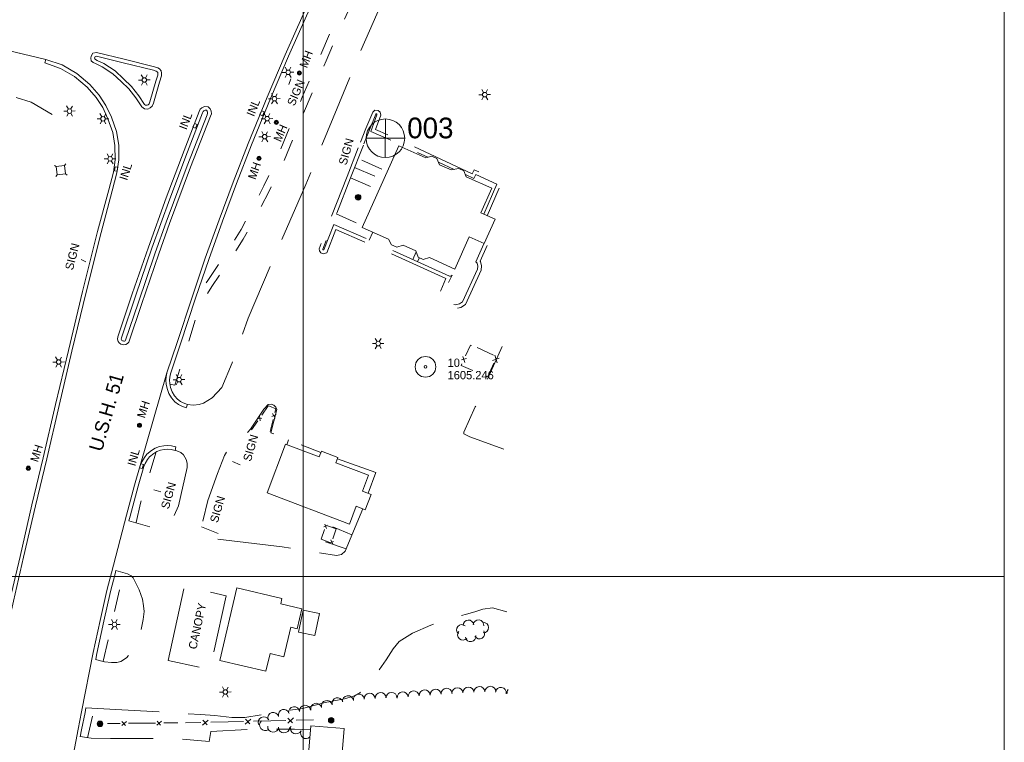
# Model space of a CAD drawing. Header units: feet. Extents: x 187981 to 190000, y 254469 to 257019.
# Tile 7 of 12: x 189298 to 190000, y 255382 to 255897. Entities that reach past the tile are written whole.
import ezdxf
from ezdxf.enums import TextEntityAlignment as Align

# ---------------------------------------------------------------- set-up
doc = ezdxf.new("R2010")
doc.units = ezdxf.units.FT
doc.header["$MEASUREMENT"] = 0
for name, pattern in [('DGN Style 3', [73.093715, 52.209797, -20.883919]), ('DGN Style 4', [83.587884, 41.767837, -20.883919, 0.05221, -20.883919]), ('DGN Style 5', [36.546858, 15.662939, -20.883919]), ('DGN Style 6', [99.303033, 0.05221, -20.883919, 36.546858, -20.883919, 0.05221, -20.883919])]:
    doc.linetypes.add(name, pattern=pattern)
for name, color, linetype, lineweight in [('E_BLD_Name', 221, 'Continuous', 0), ('E_DRN_Grate', 151, 'Continuous', 0), ('E_DWY', 73, 'DGN Style 3', 0), ('E_LAND_Vegetation', 21, 'Continuous', 0), ('E_MAP_GridLines', 251, 'Continuous', 0), ('E_MAP_Limits', 21, 'DGN Style 3', 0), ('E_MAP_PassPoints', 40, 'Continuous', 0), ('E_MISCPROP', 40, 'Continuous', 0), ('E_MISCPROP_HvyDash', 54, 'DGN Style 3', 13), ('E_MISCPROP_HvyLine', 54, 'Continuous', 13), ('E_MISCPROP_Railing', 40, 'Continuous', 0), ('E_PATH_Sidewalk', 73, 'DGN Style 5', 0), ('E_RDWY', 40, 'Continuous', 13), ('E_RDWY_Name', 221, 'Continuous', 0), ('E_UTL_AboveGroundPipe', 40, 'DGN Style 4', 0), ('E_WTR', 251, 'DGN Style 6', 0)]:
    doc.layers.add(name, color=color, linetype=linetype, lineweight=lineweight)
doc.styles.add('Style-IGR_FONT_0', font='IGR_FONT_0.shx')

# ---------------------------------------------------------------- blocks, each defined once
blk = doc.blocks.new('PP')
at = {"layer": 'E_MAP_PassPoints', "color": 40, "linetype": 'Continuous', "lineweight": 0}
for radius in [2.25, 0.288]:
    blk.add_circle((0, 0), radius, dxfattribs=at)
blk = doc.blocks.new('PHOTOC')
at = {"layer": 'E_MAP_Limits', "color": 73, "linetype": 'Continuous', "lineweight": 0}
for p, q in [((0.04, 4.22), (0.02, -4.14)), ((-4.14, 0.01), (4.23, 0))]:
    blk.add_line(p, q, dxfattribs=at)
blk.add_circle((0.05, 0.01), 4.2, dxfattribs=at)
blk = doc.blocks.new('CANOPY')
at = {"layer": 'E_BLD_Name', "linetype": 'Continuous', "style": 'Style-IGR_FONT_0'}
blk.add_text('CANOPY', height=1.8, rotation=0.0002, dxfattribs=at).set_placement((0.8, -0.96))
blk = doc.blocks.new('INLT')
at = {"layer": 'E_MISCPROP_Railing', "color": 40, "linetype": 'Continuous', "lineweight": 0, "flags": 128}
blk.add_lwpolyline([(0.9, -0.6), (0.9, 0), (0, 0), (0, -0.6), (0.9, -0.6)], dxfattribs=at)
blk = doc.blocks.new('INL_2')
at = {"layer": 'E_MISCPROP_Railing', "color": 40, "linetype": 'Continuous', "lineweight": 0, "style": 'Style-IGR_FONT_0'}
blk.add_text('INL', height=1.8, rotation=359.9999, dxfattribs=at).set_placement((-1.75, -0.89))
blk = doc.blocks.new('INL_3')
at = {"layer": 'E_MISCPROP_Railing', "color": 40, "linetype": 'Continuous', "lineweight": 0, "style": 'Style-IGR_FONT_0'}
blk.add_text('INL', height=1.8, rotation=359.9999, dxfattribs=at).set_placement((-1.75, -0.89))
blk = doc.blocks.new('INL_9')
at = {"layer": 'E_MISCPROP_Railing', "color": 40, "linetype": 'Continuous', "lineweight": 0, "style": 'Style-IGR_FONT_0'}
blk.add_text('INL', height=1.8, rotation=0, dxfattribs=at).set_placement((-1.75, -0.89))
blk = doc.blocks.new('INL_10')
at = {"layer": 'E_MISCPROP_Railing', "color": 40, "linetype": 'Continuous', "lineweight": 0, "style": 'Style-IGR_FONT_0'}
blk.add_text('INL', height=1.8, rotation=359.9998, dxfattribs=at).set_placement((-1.75, -0.89))
blk = doc.blocks.new('MHO_2')
at = {"layer": 'E_DRN_Grate', "color": 20, "linetype": 'Continuous', "lineweight": 0}
for centre, radius in [((0, 0.01), 0.45), ((0.01, 0.01), 0.365), ((0, 0.01), 0.29), ((0, 0), 0.182)]:
    blk.add_circle(centre, radius, dxfattribs=at)
blk = doc.blocks.new('MHT_2')
at = {"layer": 'E_DRN_Grate', "color": 20, "linetype": 'Continuous', "lineweight": 0, "style": 'Style-IGR_FONT_0'}
blk.add_text('MH', height=1.8, rotation=0.0001, dxfattribs=at).set_placement((-1.68, -0.92))
blk = doc.blocks.new('MHO_3')
at = {"layer": 'E_DRN_Grate', "color": 20, "linetype": 'Continuous', "lineweight": 0}
for centre, radius in [((0.01, 0.01), 0.45), ((0.01, 0.01), 0.365), ((0, 0.01), 0.29), ((0, 0), 0.182)]:
    blk.add_circle(centre, radius, dxfattribs=at)
blk = doc.blocks.new('MHT_3')
at = {"layer": 'E_DRN_Grate', "color": 20, "linetype": 'Continuous', "lineweight": 0, "style": 'Style-IGR_FONT_0'}
blk.add_text('MH', height=1.8, rotation=359.9999, dxfattribs=at).set_placement((-1.68, -0.92))
blk = doc.blocks.new('MHO_4')
at = {"layer": 'E_DRN_Grate', "color": 20, "linetype": 'Continuous', "lineweight": 0}
for centre, radius in [((0, 0.01), 0.45), ((0.01, 0.01), 0.365), ((0, 0.01), 0.29), ((0, 0), 0.182)]:
    blk.add_circle(centre, radius, dxfattribs=at)
blk = doc.blocks.new('MHT_4')
at = {"layer": 'E_DRN_Grate', "color": 20, "linetype": 'Continuous', "lineweight": 0, "style": 'Style-IGR_FONT_0'}
blk.add_text('MH', height=1.8, rotation=360, dxfattribs=at).set_placement((-1.68, -0.92))
blk = doc.blocks.new('MHO_7')
at = {"layer": 'E_DRN_Grate', "color": 20, "linetype": 'Continuous', "lineweight": 0}
for centre, radius in [((0.01, 0.01), 0.45), ((0.01, 0.01), 0.365), ((0, 0.01), 0.29), ((0, 0), 0.182)]:
    blk.add_circle(centre, radius, dxfattribs=at)
blk = doc.blocks.new('MHT_8')
at = {"layer": 'E_DRN_Grate', "color": 20, "linetype": 'Continuous', "lineweight": 0, "style": 'Style-IGR_FONT_0'}
blk.add_text('MH', height=1.8, rotation=0, dxfattribs=at).set_placement((-1.68, -0.92))
blk = doc.blocks.new('MHO_11')
at = {"layer": 'E_DRN_Grate', "color": 20, "linetype": 'Continuous', "lineweight": 0}
for centre, radius in [((0, 0.01), 0.45), ((0.01, 0.01), 0.365), ((0, 0.01), 0.29), ((0, 0), 0.182)]:
    blk.add_circle(centre, radius, dxfattribs=at)
blk = doc.blocks.new('MHT_12')
at = {"layer": 'E_DRN_Grate', "color": 20, "linetype": 'Continuous', "lineweight": 0, "style": 'Style-IGR_FONT_0'}
blk.add_text('MH', height=1.8, rotation=0.0001, dxfattribs=at).set_placement((-1.68, -0.92))
blk = doc.blocks.new('PED')
at = {"layer": 'E_UTL_AboveGroundPipe', "color": 101, "linetype": 'Continuous', "lineweight": 13}
for p, q in [((-0.91, 0.85), (-1.23, 1.17)), ((0.89, 0.85), (1.21, 1.17)), ((-1.23, -1.27), (-0.91, -0.95)), ((1.21, -1.27), (0.89, -0.95))]:
    blk.add_line(p, q, dxfattribs=at)
at = {"layer": 'E_UTL_AboveGroundPipe', "color": 101, "linetype": 'Continuous', "lineweight": 13, "flags": 128}
blk.add_lwpolyline([(-0.91, -0.95), (0.89, -0.95), (0.89, 0.85), (-0.91, 0.85)], close=True, dxfattribs=at)
blk = doc.blocks.new('LTP_1')
at = {"layer": 'E_MISCPROP', "color": 20, "linetype": 'Continuous', "lineweight": 0}
for p, q in [((-0.49, 0.02), (-1.27, 0.04)), ((-0.24, 0.43), (-0.6, 1.12)), ((0.27, 0.43), (0.68, 1.1)), ((-0.26, -0.43), (-0.67, -1.08)), ((0.23, -0.44), (0.6, -1.09)), ((0.49, -0.01), (1.25, -0.03))]:
    blk.add_line(p, q, dxfattribs=at)
blk.add_circle((0, 0), 0.492, dxfattribs=at)
blk = doc.blocks.new('POLE_1')
at = {"layer": 'E_MISCPROP', "color": 20, "linetype": 'Continuous', "lineweight": 0}
for centre, radius in [((0, 0.01), 0.605), ((0, 0.01), 0.456), ((0, 0), 0.303), ((0, 0), 0.151)]:
    blk.add_circle(centre, radius, dxfattribs=at)
blk = doc.blocks.new('SIGN_2')
at = {"layer": 'E_MISCPROP', "color": 20, "linetype": 'Continuous', "lineweight": 0, "style": 'Style-IGR_FONT_0'}
blk.add_text('SIGN', height=1.8, rotation=359.9999, dxfattribs=at).set_placement((-2.6, 0.06), align=Align.MIDDLE_LEFT)
blk = doc.blocks.new('SIGN_3')
at = {"layer": 'E_MISCPROP', "color": 20, "linetype": 'Continuous', "lineweight": 0, "style": 'Style-IGR_FONT_0'}
blk.add_text('SIGN', height=1.8, rotation=359.9999, dxfattribs=at).set_placement((-2.6, 0.06), align=Align.MIDDLE_LEFT)
blk = doc.blocks.new('SIGN_6')
at = {"layer": 'E_MISCPROP', "color": 20, "linetype": 'Continuous', "lineweight": 0, "style": 'Style-IGR_FONT_0'}
blk.add_text('SIGN', height=1.8, rotation=0, dxfattribs=at).set_placement((-2.6, 0.06), align=Align.MIDDLE_LEFT)
blk = doc.blocks.new('POLE_4')
at = {"layer": 'E_MISCPROP', "color": 20, "linetype": 'Continuous', "lineweight": 0}
for centre, radius in [((0, 0), 0.605), ((0, 0.01), 0.456), ((0, 0), 0.303), ((0, 0), 0.151)]:
    blk.add_circle(centre, radius, dxfattribs=at)

msp = doc.modelspace()

# ---------------------------------------------------------------- linework, layer by layer
at = {"layer": 'E_DWY', "color": 51, "linetype": 'DGN Style 3', "lineweight": 0, "flags": 128}
for points in [[(189595.64, 256057.36), (189598.66, 256054.5), (189601.11, 256050.08), (189603.7, 256042.66), (189605.85, 256033.6), (189605.88, 256024.98), (189601.86, 256014.32), (189588.59, 255985.49), (189572.21, 255947.28), (189556, 255909.1), (189539.62, 255871.54), (189521.39, 255827.12), (189501.86, 255779.47), (189481.05, 255732.2), (189460.68, 255684.11), (189449.31, 255652.4), (189441.89, 255634.74), (189434.96, 255627.25), (189428.84, 255623.6), (189425.64, 255622.69), (189421.55, 255622.06), (189417.25, 255622.51)], [(189540.78, 255809.54), (189544.67, 255819.39), (189549.46, 255831.13), (189550.94, 255832.56), (189553.27, 255832.32), (189554.7, 255831.02), (189555.23, 255829), (189551.49, 255818.62), (189569.86, 255810.57), (189620.38, 255787.16), (189621.87, 255789.99), (189639.63, 255781.87)], [(189543.22, 255808.57), (189547.11, 255818.42), (189551.68, 255829.63), (189551.89, 255829.83), (189552.14, 255829.8), (189552.36, 255829.6), (189552.48, 255829.12), (189548.19, 255817.2), (189568.78, 255808.18), (189588.8, 255798.9)], [(189631.2, 255735.95), (189626.12, 255724.83), (189626.28, 255724.66), (189627.16, 255721.39), (189626.83, 255718.44), (189615.7, 255693.89), (189612.27, 255691.78), (189608.21, 255691.04), (189605.77, 255691.56), (189601.28, 255693.24), (189599, 255694.94), (189597.48, 255697.59), (189597.14, 255699.67), (189597.17, 255701.48), (189597.59, 255702.92), (189598.09, 255703.97), (189601.64, 255712.34), (189572.83, 255725.48), (189545.58, 255737.64), (189523.28, 255747.45), (189516.68, 255730.72), (189514.19, 255729.98), (189512.47, 255730.79), (189511.45, 255732.09), (189511.26, 255733.67), (189518.69, 255753.15), (189531.24, 255785.29), (189540.78, 255809.53)], [(189628.81, 255737.04), (189623.02, 255724.36), (189623.91, 255723.37), (189624.49, 255721.19), (189624.27, 255719.14), (189613.65, 255695.7), (189611.32, 255694.27), (189608.25, 255693.71), (189606.51, 255694.09), (189602.55, 255695.56), (189601.01, 255696.72), (189600, 255698.48), (189599.76, 255699.86), (189599.78, 255701.08), (189600.05, 255701.98), (189606.09, 255714.81), (189605.4, 255714.18), (189604.26, 255714.08), (189573.91, 255727.87), (189546.65, 255740.04), (189521.84, 255750.95), (189514.71, 255732.87), (189514.4, 255732.78), (189514.15, 255732.89), (189513.97, 255733.13), (189513.94, 255733.35), (189521.14, 255752.2), (189533.69, 255784.33), (189543.22, 255808.57)], [(189596.31, 255795.42), (189607.51, 255790.23)], [(189615.61, 255786.48), (189621.55, 255783.73), (189623.04, 255786.57), (189638.11, 255779.68), (189628.75, 255758.29)], [(189639.72, 255776.8), (189631.15, 255757.22)], [(189643.01, 255590.73), (189618.77, 255599.62), (189614.6, 255601.55), (189614.41, 255602.78), (189622.68, 255620.85), (189641.72, 255663.92)], [(189402.67, 255644.96), (189402.16, 255642.56), (189401.87, 255639.92), (189402.11, 255637.07), (189402.78, 255633.92), (189404.06, 255630.48), (189405.96, 255627.24), (189408.46, 255624.43), (189410.95, 255622.55), (189413.22, 255621.28), (189416.38, 255620.13), (189417.28, 255622.6)], [(189405.24, 255644.42), (189404.76, 255642.14), (189404.51, 255639.88), (189404.71, 255637.46), (189405.31, 255634.65), (189406.44, 255631.61), (189408.1, 255628.79), (189410.25, 255626.37), (189412.38, 255624.76), (189414.32, 255623.68), (189417.28, 255622.6)], [(189542.4, 255548.25), (189529.87, 255518.01), (189527.14, 255515.69), (189523.55, 255514.86), (189485.01, 255521.07), (189434.3, 255527.2), (189430.64, 255528.4), (189428.52, 255530.37), (189427.55, 255532.58), (189427.22, 255535.09), (189431.83, 255554.11), (189438.71, 255573.38), (189443.8, 255586.23), (189446.96, 255591.93), (189449.78, 255595.05), (189453.1, 255597.47), (189455.92, 255599.23), (189458.9, 255601.33), (189462.26, 255604.94), (189471.85, 255619.19), (189474.93, 255622.61), (189477.09, 255622.89), (189478.93, 255622.15), (189480.41, 255620.69), (189480.99, 255618.9), (189476.87, 255602.48), (189512.46, 255588.25)], [(189383.78, 255579.52), (189384.75, 255581.7), (189386.63, 255584.86), (189388.46, 255587.04), (189391.71, 255589.72), (189394.22, 255591.32), (189397.34, 255592.63), (189400.42, 255593.19), (189403.25, 255593.3), (189406.08, 255593.04), (189409.08, 255592.37), (189408.5, 255589.81)], [(189408.52, 255589.9), (189412.6, 255588.27), (189414.49, 255586.61), (189416.51, 255583.39), (189417.13, 255580.8), (189417.21, 255577.6), (189411.01, 255550.25), (189407.2, 255541.98), (189403.39, 255538.11), (189400.37, 255536.03), (189396.53, 255534.7), (189393.61, 255534.43), (189375.52, 255539.55)], [(189386.18, 255578.46), (189387.08, 255580.49), (189388.78, 255583.34), (189390.32, 255585.17), (189393.26, 255587.59), (189395.44, 255588.99), (189398.09, 255590.1), (189400.71, 255590.57), (189403.18, 255590.67), (189405.67, 255590.45), (189408.5, 255589.81)], [(189524.33, 255583.9), (189551.75, 255574.01), (189546.34, 255559.24)], [(189366.25, 255504.08), (189374.64, 255501.92), (189377.23, 255500.4), (189378.59, 255498.92), (189383.02, 255490.3), (189385.21, 255483.81), (189386.08, 255478.98), (189386.42, 255475.01), (189385.87, 255469.18), (189383.99, 255460.87), (189380.61, 255451.42), (189377.24, 255445.61), (189373.79, 255442.03), (189369.87, 255439.36), (189366.98, 255438.66), (189363.23, 255438.6), (189358.2, 255439.17), (189351.81, 255440.77)], [(189344.98, 255406.27), (189370.6, 255404.86), (189398.35, 255403.32), (189426.67, 255401.52), (189436.86, 255400.88), (189448.98, 255399.46), (189458.26, 255399.25), (189475.2, 255402.17), (189499.37, 255405.81), (189515.53, 255409.94), (189529.34, 255412.69), (189535.77, 255414.57), (189540.19, 255417.02), (189544.15, 255420.21), (189547.93, 255424.41), (189558.99, 255440.53), (189564.07, 255448.42), (189568.47, 255453.57), (189577.9, 255459.39), (189590.84, 255465.27), (189616.4, 255473.1), (189622.4, 255474.8), (189628.12, 255476.56), (189635, 255477.67), (189645.07, 255474.8)], [(189340.86, 255385.7), (189348.61, 255384.53), (189362.45, 255384.29), (189392.17, 255384.4), (189412.95, 255383.96), (189432.82, 255382.18), (189434.11, 255389.31), (189464.6, 255391.18), (189493.81, 255391.11), (189505.11, 255390.53)]]:
    msp.add_lwpolyline(points, dxfattribs=at)
at = {"layer": 'E_LAND_Vegetation', "color": 93, "linetype": 'Continuous', "lineweight": 0}
for centre, radius, start, end in [((189617.8, 255465.12), 3.76, 3.33507, 183.31974), ((189624.94, 255465.18), 3.76, 353.7232, 173.70788), ((189628.36, 255463.48), 3.76, 270.07104, 90.05572), ((189613.04, 255461.9), 3.76, 50.73744, 230.72212), ((189613.8, 255458.27), 3.76, 139.30383, 319.28851), ((189625.56, 255459.22), 3.76, 212.48175, 32.46643), ((189619.29, 255457.19), 3.76, 189.23657, 9.22125), ((189578.72, 255414.45), 3.93, 5.79719, 185.78187), ((189586.49, 255415.1), 3.93, 4.21339, 184.19807), ((189594.33, 255415.67), 3.93, 4.21339, 184.19807), ((189602.16, 255416.25), 3.93, 4.21339, 184.19807), ((189609.96, 255416.7), 3.93, 3.06961, 183.05429), ((189617.81, 255417.12), 3.93, 3.06961, 183.05429), ((189625.59, 255417.49), 3.93, 1.26308, 181.24776), ((189633.44, 255417.66), 3.93, 1.26308, 181.24776), ((189640.89, 255416.88), 3.93, 351.59911, 171.58379), ((189649.2, 255416.89), 3.93, 143.28732, 186.03955), ((189516.76, 255407.52), 3.93, 14.11294, 194.09761), ((189524.38, 255409.47), 3.93, 14.39604, 194.38071), ((189531.85, 255410.99), 3.93, 8.10142, 188.0861), ((189539.63, 255412.1), 3.93, 8.10142, 188.0861), ((189547.29, 255412.7), 3.93, 3.57281, 183.55749), ((189555.13, 255413.19), 3.93, 3.57281, 183.55749), ((189562.87, 255413.34), 3.93, 0.45347, 180.43815), ((189570.91, 255413.66), 3.93, 5.79719, 185.78187), ((189486.08, 255401.2), 3.93, 15.15503, 195.13971), ((189493.4, 255403.15), 3.93, 7.43081, 187.41548), ((189501.19, 255404.16), 3.93, 7.43081, 187.41548), ((189509.14, 255405.6), 3.93, 14.11294, 194.09761), ((189471.82, 255395.92), 3.93, 27.04608, 207.03076), ((189472.74, 255393.94), 3.93, 129.06122, 309.0459), ((189478.5, 255399.14), 3.93, 15.15503, 195.13971), ((189478.48, 255392.8), 3.93, 175.2908, 355.27548), ((189486.22, 255392.31), 3.93, 178.17726, 358.16194), ((189494.78, 255391.53), 3.93, 155.44473, 335.42941), ((189501.92, 255388.26), 3.93, 155.44473, 314.89091)]:
    msp.add_arc(centre, radius, start, end, dxfattribs=at)
at = {"layer": 'E_MAP_GridLines', "color": 161, "linetype": 'Continuous', "lineweight": 0}
for p, q in [((189500, 254500), (189500, 257000)), ((190000, 254500), (190000, 257000)), ((188000, 255500), (190000, 255500))]:
    msp.add_line(p, q, dxfattribs=at)
at = {"layer": 'E_MISCPROP', "color": 20, "linetype": 'Continuous', "lineweight": 0}
for p, q in [((189489.62, 255850.82), (189491.11, 255854.79)), ((189541.71, 255796.92), (189556.07, 255790.41)), ((189344.9, 255724.25), (189341.48, 255725.87)), ((189449.45, 255581.89), (189454.9, 255579.43)), ((189393.27, 255561.8), (189398.25, 255560.22)), ((189427.39, 255535.26), (189439.25, 255530.68))]:
    msp.add_line(p, q, dxfattribs=at)
at = {"layer": 'E_MISCPROP_HvyDash', "color": 241, "linetype": 'DGN Style 3', "lineweight": 13, "flags": 128}
msp.add_lwpolyline([(189403.58, 255440.11), (189415.15, 255492.77), (189444.89, 255486.23), (189433.31, 255433.57)], close=True, dxfattribs=at)
at = {"layer": 'E_MISCPROP_HvyLine', "color": 241, "linetype": 'Continuous', "lineweight": 13, "flags": 128}
for points in [[(189542.02, 255748.9), (189568.14, 255807.13), (189587.32, 255798.53), (189591.69, 255799.64), (189595.18, 255798.07), (189597.1, 255793.59), (189605.51, 255789.81), (189610.83, 255790.93), (189614.49, 255789.29), (189616.19, 255785.03), (189634.44, 255776.82), (189626.56, 255759.28), (189636.76, 255754.7), (189628.95, 255737.3), (189618.4, 255742.04), (189608.12, 255719.15), (189589.91, 255727.33), (189585.45, 255726.07), (189581.95, 255727.64), (189580.33, 255732.09), (189571.27, 255736.17), (189566.66, 255734.74), (189562.97, 255736.4), (189560.83, 255740.45)], [(189474.14, 255559.59), (189532.89, 255537.2), (189537.77, 255550.01), (189544.17, 255547.57), (189548.33, 255558.49), (189542.16, 255560.83), (189546.44, 255572.08), (189523.2, 255580.94), (189524.67, 255584.81), (189512.86, 255589.31), (189511.28, 255585.17), (189487.33, 255594.28)], [(189440.38, 255440.1), (189452.56, 255491.76), (189484.75, 255484.17), (189483.86, 255480.39), (189498.99, 255476.81), (189495.66, 255462.69), (189491.15, 255463.75), (189486.19, 255442.7), (189476.3, 255445.03), (189473.31, 255432.33)], [(189508.15, 255457.74), (189511.42, 255473.62), (189499.91, 255475.99), (189496.64, 255460.1)], [(189527.68, 255374.16), (189503.93, 255376.1), (189505.35, 255393.53), (189529.11, 255391.6)]]:
    msp.add_lwpolyline(points, close=True, dxfattribs=at)
at = {"layer": 'E_MISCPROP_Railing', "color": 40, "linetype": 'Continuous', "lineweight": 0}
for p, q in [((189613.82, 255656.87), (189615.1, 255652.49)), ((189638.27, 255652.37), (189636.64, 255657.77)), ((189616.48, 255655.47), (189612.72, 255654.35)), ((189634.97, 255654.07), (189639.59, 255655.5)), ((189469.11, 255610.83), (189468.71, 255614.64)), ((189480.51, 255615.5), (189477.61, 255613.96)), ((189478.1, 255616.21), (189479.87, 255612.82)), ((189467.13, 255612.38), (189470.39, 255612.75)), ((189515.28, 255537.25), (189516.49, 255534.25)), ((189517.25, 255536.45), (189514.69, 255535.39)), ((189518.97, 255523.89), (189521.57, 255524.97)), ((189520.97, 255523.08), (189519.73, 255526.12)), ((189395.53, 255393.88), (189398.85, 255396.82)), ((189395.65, 255396.79), (189398.2, 255393.96)), ((189428.16, 255393.92), (189432.13, 255397.54)), ((189428.26, 255397.45), (189431.4, 255394.07)), ((189458.54, 255394.65), (189462.51, 255398.27)), ((189458.65, 255398.18), (189461.78, 255394.8)), ((189488.93, 255395.38), (189492.9, 255399.01)), ((189489.03, 255398.91), (189492.16, 255395.53)), ((189370.44, 255393.65), (189373.76, 255396.59)), ((189370.57, 255396.56), (189373.11, 255393.73))]:
    msp.add_line(p, q, dxfattribs=at)
at = {"layer": 'E_MISCPROP_Railing', "color": 40, "linetype": 'Continuous', "lineweight": 0, "flags": 128}
for points in [[(189619.91, 255664.69), (189619.35, 255664.98), (189615.74, 255657.17)], [(189635.7, 255657.64), (189624.01, 255663.22)], [(189613.17, 255651.64), (189612.56, 255650.31), (189620.89, 255646.83)], [(189630.77, 255642.85), (189631.62, 255642.44), (189635.91, 255651.98)], [(189470.42, 255615.05), (189474.99, 255621.58), (189475.77, 255621.29)], [(189475.77, 255621.29), (189480.3, 255619.59), (189479.62, 255616.77)], [(189463.05, 255604.53), (189467.49, 255610.86)], [(189478.42, 255611.8), (189476.36, 255603.25)], [(189515.2, 255533.51), (189512.77, 255526.51)], [(189523.47, 255534), (189517.31, 255536.14)], [(189521.04, 255526.87), (189523.47, 255534)], [(189512.77, 255526.51), (189518.96, 255524.15)], [(189464.41, 255396.68), (189476.76, 255396.98)], [(189476.76, 255396.98), (189487.62, 255397.24)], [(189494.8, 255397.42), (189507.14, 255397.71)], [(189360.42, 255395.12), (189369.38, 255395.2)], [(189375.31, 255395.26), (189385.5, 255395.35)], [(189385.5, 255395.35), (189394.47, 255395.43)], [(189400.4, 255395.49), (189410.59, 255395.58)], [(189415.99, 255395.52), (189426.85, 255395.78)], [(189434.03, 255395.95), (189446.38, 255396.25)], [(189446.38, 255396.25), (189457.24, 255396.51)]]:
    msp.add_lwpolyline(points, dxfattribs=at)
at = {"layer": 'E_PATH_Sidewalk', "color": 51, "linetype": 'DGN Style 5', "lineweight": 0, "flags": 128}
for points in [[(189404.8, 255637.06), (189408.27, 255636.33), (189423.08, 255683.15), (189428.55, 255696.06), (189434.63, 255706.72), (189442.62, 255717.99), (189457.2, 255740.49), (189467.04, 255758.57), (189475.35, 255774.16), (189486.2, 255796.45), (189497.09, 255823.09), (189516.25, 255867.73), (189529.16, 255896.95), (189538.41, 255917.22), (189549.39, 255939.65), (189560.24, 255961.13), (189568.04, 255977.67), (189572.21, 255988.73), (189575.94, 256000.85), (189581.96, 256027.97), (189587.67, 256058.67)], [(189582.2, 256056.71), (189570.55, 256000), (189568.01, 255990.92), (189562.89, 255978.68), (189553.29, 255958.38), (189532.74, 255916.91), (189520.16, 255890.01), (189499.21, 255841.67), (189481.74, 255799.41), (189471.86, 255778.51), (189463.77, 255762.36), (189455.55, 255747.3), (189443.46, 255728.21), (189431.95, 255711.09), (189426.02, 255701.89), (189420.85, 255691.86)], [(189536.56, 255791.64), (189557.17, 255782.67)], [(189533.63, 255784.2), (189553.95, 255775.49)], [(189523.52, 255758.58), (189542.45, 255749.85)], [(189547, 255739.88), (189549.65, 255745.47)], [(189578.05, 255725.99), (189580.54, 255731.53)], [(189581.33, 255724.5), (189582.78, 255727.27)], [(189489.46, 255597.45), (189488.27, 255593.92)], [(189394.92, 255588.77), (189383.97, 255552.19), (189380.74, 255538.07)], [(189530.54, 255519.61), (189512.19, 255525.94), (189516.32, 255537.22), (189534.7, 255529.66)], [(189357.21, 255439.42), (189371.62, 255502.7)], [(189346.14, 255384.91), (189350.81, 255405.95)]]:
    msp.add_lwpolyline(points, dxfattribs=at)
at = {"layer": 'E_RDWY', "color": 21, "linetype": 'Continuous', "lineweight": 13, "flags": 128}
for points in [[(189383.65, 255579.16), (189402.75, 255645.25), (189409.91, 255666.73), (189420.61, 255699.19), (189430.09, 255726.82), (189439.97, 255754.26), (189449.9, 255781.05), (189460.69, 255808.75), (189474.13, 255841.77), (189487.11, 255872.03), (189499.83, 255900.79), (189514.26, 255932.06), (189528.33, 255961.67), (189542.79, 255990.75), (189558.08, 256020.46), (189573.53, 256049.53), (189608.89, 256112.52), (189625.99, 256141.23), (189633.05, 256152.9)], [(189405.24, 255644.42), (189412.4, 255665.9), (189423.1, 255698.35), (189432.57, 255725.95), (189442.44, 255753.36), (189452.35, 255780.11), (189463.13, 255807.78), (189476.55, 255840.76), (189489.51, 255870.98), (189502.22, 255899.71), (189516.63, 255930.95), (189530.69, 255960.52), (189545.14, 255989.57), (189560.41, 256019.24), (189575.83, 256048.27), (189578.08, 256052.27)], [(189316.43, 255868.72), (189278.36, 255877.71), (189239.76, 255886.7), (189198.88, 255895.77), (189151.78, 255905.84)], [(189277.06, 255417.97), (189283.88, 255452.18), (189290.64, 255483.01), (189297.94, 255514.22), (189306.43, 255550.92), (189314.44, 255584.53), (189323.33, 255622.53), (189332.43, 255661.17), (189342.48, 255703.24), (189353.28, 255745.86), (189361.21, 255775.64), (189364.48, 255788.18), (189365.69, 255797.15), (189365.66, 255807.37), (189364.07, 255816.56), (189360.65, 255826.41), (189356.88, 255834.44), (189352.33, 255841.51), (189345.8, 255848.97), (189336.89, 255856.45), (189326.88, 255862.29), (189315.56, 255866.25), (189316.43, 255868.72)], [(189279.63, 255417.46), (189286.45, 255451.64), (189293.19, 255482.43), (189300.5, 255513.63), (189308.99, 255550.32), (189317, 255583.92), (189325.88, 255621.93), (189334.98, 255660.57), (189345.02, 255702.61), (189355.82, 255745.2), (189363.75, 255774.97), (189367.06, 255787.67), (189368.31, 255796.98), (189368.29, 255807.6), (189366.62, 255817.22), (189363.09, 255827.4), (189359.19, 255835.71), (189354.43, 255843.09), (189347.64, 255850.85), (189338.4, 255858.61), (189327.99, 255864.69), (189316.43, 255868.72)], [(189372.17, 255868.86), (189352.51, 255873.65), (189349.84, 255873.18), (189348.67, 255871.09), (189348.5, 255869.63), (189348.7, 255867.69), (189350.21, 255866.41), (189351.73, 255865.65), (189356.46, 255863.47), (189364.15, 255858.35), (189369.96, 255853.01), (189375.54, 255847.6), (189380.48, 255841.27), (189384.72, 255834.75), (189386.65, 255833.44), (189388.97, 255833.3), (189390.82, 255834.07), (189392.21, 255835.43), (189393.05, 255837.54), (189397.43, 255852.33)], [(189371.54, 255866.31), (189352.42, 255870.97), (189351.52, 255870.81), (189351.22, 255870.27), (189351.14, 255869.61), (189351.2, 255869.01), (189351.67, 255868.62), (189352.87, 255868.01), (189357.75, 255865.76), (189365.78, 255860.42), (189371.76, 255854.92), (189377.5, 255849.36), (189382.62, 255842.79), (189386.63, 255836.62), (189387.52, 255836.02), (189388.52, 255835.96), (189389.35, 255836.3), (189389.97, 255836.91), (189390.56, 255838.4), (189394.91, 255853.07)], [(189397.44, 255852.37), (189398.74, 255857.05), (189398.92, 255858.81), (189398.61, 255860.57), (189397.43, 255861.88), (189396.16, 255862.68), (189393.95, 255863.42), (189372.18, 255868.86)], [(189394.91, 255853.07), (189396.15, 255857.54), (189396.27, 255858.71), (189396.16, 255859.37), (189395.72, 255859.85), (189395.02, 255860.3), (189393.21, 255860.91), (189371.54, 255866.31)], [(189377.96, 255701.48), (189389.52, 255734.89), (189402.22, 255770.06), (189414.96, 255803.68), (189425.6, 255831.57), (189426.38, 255833.19), (189427.53, 255834.2), (189429.41, 255835.14), (189432.1, 255834.87), (189433.58, 255833.32), (189434.27, 255831.73), (189434.39, 255829.78), (189433.75, 255828.22), (189419.55, 255791.82), (189404.56, 255751.63), (189396.86, 255729.98), (189384.62, 255693.91)], [(189380.44, 255700.62), (189391.99, 255734.02), (189404.68, 255769.15), (189417.41, 255802.75), (189428.01, 255830.53), (189428.51, 255831.56), (189429.01, 255832), (189429.91, 255832.45), (189430.87, 255832.36), (189431.36, 255831.85), (189431.68, 255831.11), (189431.73, 255830.22), (189431.31, 255829.19), (189417.1, 255792.76), (189402.1, 255752.53), (189394.39, 255730.85), (189382.13, 255694.76)], [(189384.62, 255693.91), (189375.46, 255667.03), (189374.56, 255665.97), (189373.3, 255665.26), (189371.81, 255665.03), (189370.85, 255665.32), (189369.75, 255665.57), (189368.65, 255666.52), (189367.91, 255667.59), (189367.48, 255669.06), (189367.69, 255670.76), (189377.95, 255701.46)], [(189382.13, 255694.76), (189373.13, 255668.34), (189372.86, 255668.02), (189372.43, 255667.78), (189372, 255667.71), (189371.52, 255667.86), (189370.97, 255667.99), (189370.61, 255668.29), (189370.31, 255668.73), (189370.15, 255669.27), (189370.26, 255670.17), (189380.44, 255700.62)], [(189332.62, 255355.78), (189339.3, 255391.07), (189341.71, 255403.37), (189350.2, 255445.6), (189355.02, 255468.64), (189359.93, 255489.86), (189363.15, 255502.58), (189373.88, 255543.65), (189379.68, 255565), (189383.65, 255579.16)], [(189375.51, 255539.5), (189376.42, 255542.97), (189382.21, 255564.3), (189386.18, 255578.46)], [(189351.96, 255441.03), (189352.77, 255445.07), (189357.59, 255468.08), (189362.49, 255489.25), (189365.69, 255501.93), (189366.26, 255504.12)], [(189340.93, 255385.55), (189341.88, 255390.57), (189344.29, 255402.86), (189344.98, 255406.31)]]:
    msp.add_lwpolyline(points, dxfattribs=at)
at = {"layer": 'E_WTR', "color": 161, "linetype": 'Continuous', "lineweight": 0, "flags": 128}
msp.add_lwpolyline([(189295.2, 255841.42), (189305.79, 255838.29), (189320.89, 255829.46)], dxfattribs=at)

# ---------------------------------------------------------------- block references
at = {"layer": 'E_BLD_Name', "linetype": 'Continuous', "xscale": 3.280827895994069, "yscale": 3.280827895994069, "zscale": 3.280827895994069, "rotation": 77.72229053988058}
msp.add_blockref('CANOPY', (189420.08, 255445.7), dxfattribs=at)
at = {"layer": 'E_DRN_Grate', "color": 20, "linetype": 'Continuous', "lineweight": 0}
for name, p, xscale, yscale, zscale, rotation in [('MHT_2', (189501.75, 255868.3), 3.280835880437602, 3.280835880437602, 3.280835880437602, 69.08370407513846), ('MHO_2', (189497.24, 255858.97), 3.280835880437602, 3.280835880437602, 3.280835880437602, 69.08370407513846), ('MHO_3', (189480.72, 255823.74), 3.28084001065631, 3.28084001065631, 3.28084001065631, 66.25823784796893), ('MHT_3', (189483.34, 255815.61), 3.28084001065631, 3.28084001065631, 3.28084001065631, 66.25823784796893), ('MHO_4', (189468.45, 255798.17), 3.280835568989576, 3.280835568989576, 3.280835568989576, 71.05056330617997), ('MHT_4', (189464.86, 255788.7), 3.280835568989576, 3.280835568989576, 3.280835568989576, 71.05056330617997), ('MHT_8', (189385.66, 255618.55), 3.280837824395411, 3.280837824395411, 3.280837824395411, 72.18246042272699), ('MHO_7', (189383.21, 255607.73), 3.280837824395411, 3.280837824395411, 3.280837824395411, 72.18246042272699), ('MHT_12', (189309.44, 255587.24), 3.280840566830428, 3.280840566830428, 3.280840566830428, 72.7669903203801), ('MHO_11', (189303.87, 255577.14), 3.280840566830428, 3.280840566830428, 3.280840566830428, 72.7669903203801)]:
    msp.add_blockref(name, p, dxfattribs=dict(at, xscale=xscale, yscale=yscale, zscale=zscale, rotation=rotation))
at = {"layer": 'E_MAP_Limits', "color": 73, "linetype": 'Continuous', "lineweight": 0, "xscale": 3.280831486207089, "yscale": 3.280831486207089, "zscale": 3.280831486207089}
msp.add_blockref('PHOTOC', (189558.38, 255812.4), dxfattribs=at)
at = {"layer": 'E_MAP_PassPoints', "color": 40, "linetype": 'Continuous', "lineweight": 0, "xscale": 3.280831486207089, "yscale": 3.280831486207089, "zscale": 3.280831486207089}
msp.add_blockref('PP', (189587.16, 255649.42), dxfattribs=at)
at = {"layer": 'E_MISCPROP', "color": 20, "linetype": 'Continuous', "lineweight": 0}
for name, p, xscale, yscale, zscale, rotation in [('LTP_1', (189489.13, 255859.47), 3.280833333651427, 3.280833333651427, 3.280833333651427, 62.14048693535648), ('LTP_1', (189386.56, 255854), 3.280833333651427, 3.280833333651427, 3.280833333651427, 62.14048693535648), ('SIGN_2', (189494.47, 255843.89), 3.280839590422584, 3.280839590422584, 3.280839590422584, 66.72780523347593), ('LTP_1', (189629.4, 255843.54), 3.280833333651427, 3.280833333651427, 3.280833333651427, 62.14048693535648), ('LTP_1', (189479.42, 255840.63), 3.280833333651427, 3.280833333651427, 3.280833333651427, 62.14048693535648), ('LTP_1', (189333.26, 255831.82), 3.280833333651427, 3.280833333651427, 3.280833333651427, 62.14048693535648), ('LTP_1', (189357.07, 255826.33), 3.280833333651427, 3.280833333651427, 3.280833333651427, 62.14048693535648), ('LTP_1', (189474.19, 255826.42), 3.280833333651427, 3.280833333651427, 3.280833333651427, 62.14048693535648), ('LTP_1', (189472.47, 255813.56), 3.280833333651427, 3.280833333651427, 3.280833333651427, 62.14048693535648), ('SIGN_6', (189530.41, 255801.8), 3.280833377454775, 3.280833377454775, 3.280833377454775, 73.86213656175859), ('LTP_1', (189362.18, 255797.77), 3.280833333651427, 3.280833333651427, 3.280833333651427, 62.14048693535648), ('POLE_4', (189539.07, 255770.38), 3.280833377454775, 3.280833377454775, 3.280833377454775, 73.86213656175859), ('SIGN_3', (189335.09, 255726.96), 3.280831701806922, 3.280831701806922, 3.280831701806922, 75.6687500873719), ('LTP_1', (189553.41, 255666.01), 3.280833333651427, 3.280833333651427, 3.280833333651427, 62.14048693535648), ('LTP_1', (189325.47, 255652.84), 3.280833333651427, 3.280833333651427, 3.280833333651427, 62.14048693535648), ('LTP_1', (189411.37, 255640.3), 3.280833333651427, 3.280833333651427, 3.280833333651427, 62.14048693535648), ('SIGN_6', (189462.27, 255590.52), 3.280833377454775, 3.280833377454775, 3.280833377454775, 73.86213656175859), ('SIGN_6', (189403.7, 255556.56), 3.280833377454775, 3.280833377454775, 3.280833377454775, 73.86213656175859), ('SIGN_6', (189438.63, 255546.74), 3.280833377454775, 3.280833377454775, 3.280833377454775, 73.86213656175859), ('LTP_1', (189365.31, 255465.65), 3.280833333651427, 3.280833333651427, 3.280833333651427, 62.14048693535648), ('LTP_1', (189444.4, 255417.53), 3.280833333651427, 3.280833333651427, 3.280833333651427, 62.14048693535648), ('POLE_1', (189355.04, 255394.85), 3.280833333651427, 3.280833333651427, 3.280833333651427, 62.14048693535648), ('POLE_1', (189519.88, 255397.33), 3.280833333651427, 3.280833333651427, 3.280833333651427, 62.14048693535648)]:
    msp.add_blockref(name, p, dxfattribs=dict(at, xscale=xscale, yscale=yscale, zscale=zscale, rotation=rotation))
at = {"layer": 'E_MISCPROP_Railing', "color": 40, "linetype": 'Continuous', "lineweight": 0}
for name, p, xscale, yscale, zscale, rotation in [('INL_3', (189464.19, 255833.9), 3.280840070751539, 3.280840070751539, 3.280840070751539, 67.94363729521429), ('INL_9', (189415.94, 255824.42), 3.280837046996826, 3.280837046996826, 3.280837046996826, 69.04200475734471), ('INLT', (189469.05, 255829.29), 3.280840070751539, 3.280840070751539, 3.280840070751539, 67.94363729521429), ('INLT', (189421.3, 255820.32), 3.280837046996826, 3.280837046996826, 3.280837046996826, 69.04200475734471), ('INLT', (189367.62, 255791.85), 3.280832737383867, 3.280832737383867, 3.280832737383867, 262.3289071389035), ('INL_10', (189373.24, 255788.32), 3.280846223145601, 3.280846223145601, 3.280846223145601, 72.32902643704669), ('INL_2', (189378.87, 255584.53), 3.280837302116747, 3.280837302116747, 3.280837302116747, 74.20244523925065), ('INLT', (189383.19, 255577.52), 3.280837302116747, 3.280837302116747, 3.280837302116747, 74.20244523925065)]:
    msp.add_blockref(name, p, dxfattribs=dict(at, xscale=xscale, yscale=yscale, zscale=zscale, rotation=rotation))
at = {"layer": 'E_UTL_AboveGroundPipe', "color": 101, "linetype": 'Continuous', "lineweight": 13, "xscale": 3.280828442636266, "yscale": 3.280828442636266, "zscale": 3.280828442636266, "rotation": 7.060944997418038}
msp.add_blockref('PED', (189327.03, 255789.79), dxfattribs=at)

# ---------------------------------------------------------------- texts
at = {"layer": 'E_MAP_Limits', "color": 73, "linetype": 'Continuous', "lineweight": 0, "style": 'Style-IGR_FONT_0'}
msp.add_text('003', height=14.764, dxfattribs=at).set_placement((189574.13, 255812.4))
at = {"layer": 'E_MAP_PassPoints', "color": 40, "linetype": 'Continuous', "lineweight": 0, "style": 'Style-IGR_FONT_0'}
for s, p in [('10', (189602.91, 255649.42)), ('1605.246', (189602.91, 255640.56))]:
    msp.add_text(s, height=5.905, dxfattribs=at).set_placement(p)
at = {"layer": 'E_RDWY_Name', "linetype": 'Continuous', "style": 'Style-IGR_FONT_0', "width": 0.99993}
msp.add_text('U.S.H. 51', height=9.842, rotation=73.88081, dxfattribs=at).set_placement((189372.14, 255643.21), align=Align.RIGHT)

doc.saveas('drawing.dxf')
